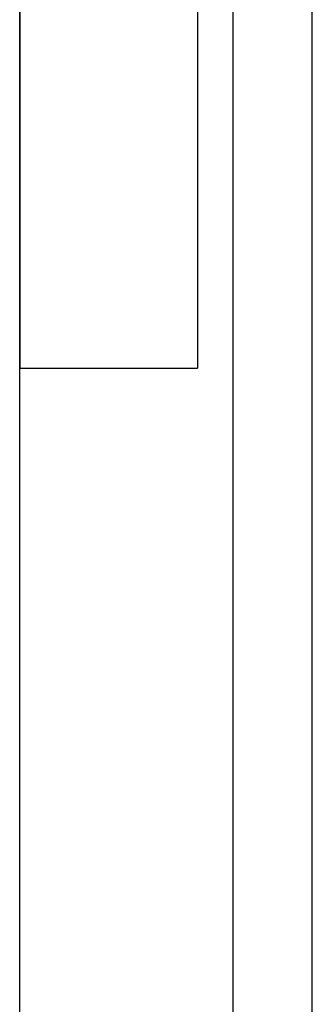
# Model space of a CAD drawing. Header units: millimetres. Extents: x 802 to 9345, y -804 to 1180.
# Tile 56 of 189: x 1739.21 to 1743.32, y -301.94 to -288.09. Entities that reach past the tile are written whole.
import ezdxf

# ---------------------------------------------------------------- set-up
doc = ezdxf.new("R2010")
doc.units = ezdxf.units.MM
doc.header["$LTSCALE"] = 30.734
doc.layers.get('0').update_dxf_attribs({"linetype": 'CONTINUOUS'})

msp = doc.modelspace()

# ---------------------------------------------------------------- linework, layer by layer
at = {"linetype": 'Continuous'}
for p, q in [((1739.209, -352.015), (1739.209, -171.015)), ((1742.209, -322.323), (1742.209, -200.708)), ((1739.209, -275.065), (1739.209, -292.994)), ((1741.709, -275.065), (1741.709, -292.994)), ((1743.32, -343.515), (1743.32, -282.582)), ((1739.209, -344.015), (1739.209, -284.96)), ((1739.209, -292.994), (1741.709, -292.994))]:
    msp.add_line(p, q, dxfattribs=at)

doc.saveas('drawing.dxf')
